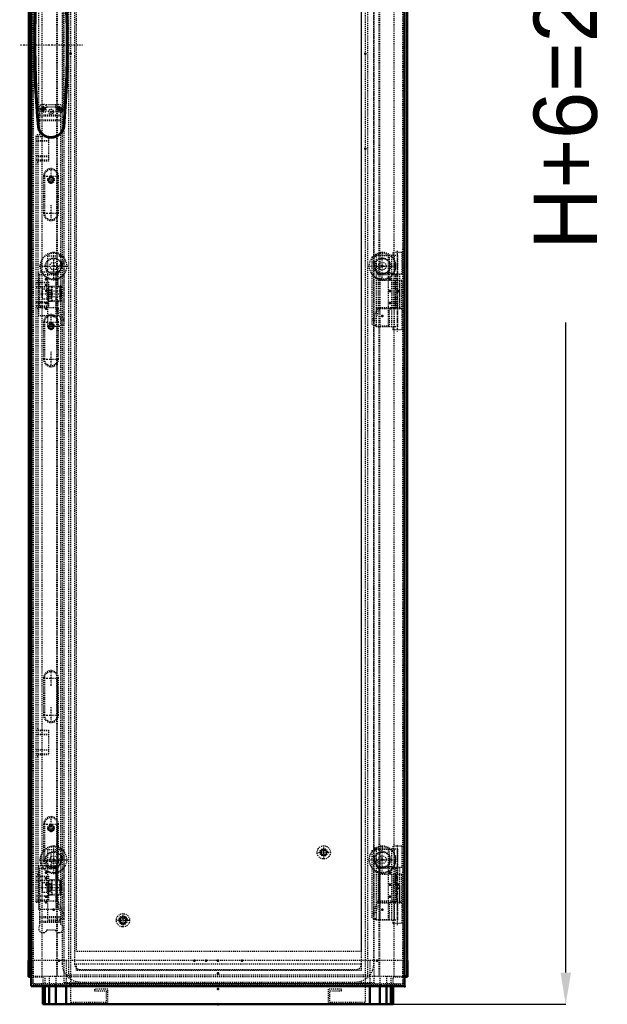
# Model space of a CAD drawing. Header units: millimetres. Extents: x -4 to 3283, y -42 to 4073.
# Tile 3 of 10: x 926 to 1544, y 929 to 1965. Entities that reach past the tile are written whole.
import ezdxf

# ---------------------------------------------------------------- set-up
doc = ezdxf.new("R2010")
doc.units = ezdxf.units.MM
doc.linetypes.add('Center', pattern=[1.5, 0.45, -0.5, 0.05, -0.5])
doc.linetypes.add('Dashed', pattern=[2, 1, -1])
for name, color, linetype, lineweight in [('2d ConnectionPoints', 7, 'Continuous', 50), ('AM_0', 7, 'Continuous', 50), ('AM_5', 3, 'Continuous', 25), ('AM_7', 7, 'Center', 25), ('AM_9', 6, 'Dashed', 25)]:
    doc.layers.add(name, color=color, linetype=linetype, lineweight=lineweight)
doc.dimstyles.new('ISO-25', dxfattribs={"dimtxt": 2.5, "dimasz": 2.5, "dimexe": 1.25, "dimexo": 0.625, "dimtad": 1, "dimtxsty": 'Standard', "dimcen": 2.5, "dimadec": 0, "dimazin": 0, "dimtfac": 1, "dimtmove": 0, "dimatfit": 3, "dimfxl": 1, "dimarcsym": 0})

# ---------------------------------------------------------------- blocks, each defined once
blk = doc.blocks.new('33_LSSD2000_0__Espagnolette_Bottom_0_in_MCS20048R5_0__1300')
at = {"layer": 'AM_7'}
for p, q in [((958.6, 1792.4), (958.6, 1809)), ((950.3, 1800.7), (966.9, 1800.7)), ((958.6, 1753.4), (958.6, 1770)), ((950.3, 1761.7), (966.9, 1761.7)), ((958.6, 1638.6), (958.6, 1655.2)), ((950.3, 1646.9), (966.9, 1646.9)), ((950.3, 1607.9), (966.9, 1607.9)), ((958.6, 1599.6), (958.6, 1616.2)), ((958.6, 1263.8), (958.6, 1280.4)), ((950.3, 1272.1), (966.9, 1272.1)), ((958.6, 1224.8), (958.6, 1241.4)), ((950.3, 1233.1), (966.9, 1233.1)), ((958.6, 1110), (958.6, 1126.6)), ((950.3, 1118.3), (966.9, 1118.3)), ((950.3, 1079.3), (966.9, 1079.3)), ((958.6, 1071), (958.6, 1087.6))]:
    blk.add_line(p, q, dxfattribs=at)
at = {"layer": 'AM_9'}
for p, q in [((946.6, 1868.8), (946.6, 1844.1)), ((950.1, 1876.1), (951.1, 1876.1)), ((963.1, 1873.1), (954.1, 1873.1)), ((966.1, 1876.1), (967.1, 1876.1)), ((969.1, 1012.7), (969.1, 1867.6)), ((946.6, 1865.1), (969.1, 1865.1)), ((946.6, 1864.3), (969.1, 1864.3)), ((946.6, 1860.1), (969.1, 1860.1)), ((946.6, 1859.2), (969.1, 1859.2)), ((946.6, 1844.1), (943.1, 1844.1)), ((943.1, 1036.1), (943.1, 1844.1)), ((956.1, 1842), (943.1, 1842)), ((956.1, 1837.6), (943.1, 1837.6)), ((945.1, 1036.1), (945.1, 1844.1)), ((945.1, 1842.7), (956.1, 1842.7)), ((956.1, 1837.8), (945.1, 1837.8)), ((956.1, 1842.7), (956.1, 1816.5)), ((956.1, 1821.6), (943.1, 1821.6)), ((956.1, 1817.3), (943.1, 1817.3)), ((945.1, 1815.1), (943.1, 1815.1)), ((956.1, 1821.1), (945.1, 1821.1)), ((956.1, 1816.5), (945.1, 1816.5)), ((951.7, 1800.7), (950.7, 1800.7)), ((950.7, 1800.7), (950.7, 1761.7)), ((951.7, 1800.7), (951.7, 1761.7)), ((965.5, 1761.7), (965.5, 1800.7)), ((965.5, 1800.7), (966.5, 1800.7)), ((966.5, 1761.7), (966.5, 1800.7)), ((951.7, 1761.7), (950.7, 1761.7)), ((965.5, 1761.7), (966.5, 1761.7)), ((945.1, 1690.4), (943.1, 1690.4)), ((956.1, 1688.3), (943.1, 1688.3)), ((956.1, 1683.9), (943.1, 1683.9)), ((945.1, 1689), (956.1, 1689)), ((956.1, 1684.1), (945.1, 1684.1)), ((956.1, 1689), (956.1, 1662.8)), ((956.1, 1667.9), (943.1, 1667.9)), ((956.1, 1663.6), (943.1, 1663.6)), ((945.1, 1661.4), (943.1, 1661.4)), ((956.1, 1667.4), (945.1, 1667.4)), ((956.1, 1662.8), (945.1, 1662.8)), ((951.7, 1646.9), (950.7, 1646.9)), ((950.7, 1646.9), (950.7, 1607.9)), ((951.7, 1646.9), (951.7, 1607.9)), ((965.5, 1607.9), (965.5, 1646.9)), ((965.5, 1646.9), (966.5, 1646.9)), ((966.5, 1607.9), (966.5, 1646.9)), ((951.7, 1607.9), (950.7, 1607.9)), ((965.5, 1607.9), (966.5, 1607.9)), ((951.7, 1272.1), (950.7, 1272.1)), ((950.7, 1272.1), (950.7, 1233.1)), ((951.7, 1272.1), (951.7, 1233.1)), ((965.5, 1233.1), (965.5, 1272.1)), ((965.5, 1272.1), (966.5, 1272.1)), ((966.5, 1233.1), (966.5, 1272.1)), ((951.7, 1233.1), (950.7, 1233.1)), ((965.5, 1233.1), (966.5, 1233.1)), ((945.1, 1218.8), (943.1, 1218.8)), ((956.1, 1216.7), (943.1, 1216.7)), ((945.1, 1217.4), (956.1, 1217.4)), ((956.1, 1217.4), (956.1, 1191.3)), ((956.1, 1212.3), (943.1, 1212.3)), ((956.1, 1212.8), (945.1, 1212.8)), ((956.1, 1196.3), (943.1, 1196.3)), ((956.1, 1196.1), (945.1, 1196.1)), ((956.1, 1192), (943.1, 1192)), ((945.1, 1189.8), (943.1, 1189.8)), ((956.1, 1191.3), (945.1, 1191.3)), ((950.7, 1118.3), (950.7, 1079.3)), ((951.7, 1118.3), (950.7, 1118.3)), ((951.7, 1118.3), (951.7, 1079.3)), ((965.5, 1079.3), (965.5, 1118.3)), ((965.5, 1118.3), (966.5, 1118.3)), ((966.5, 1079.3), (966.5, 1118.3)), ((951.7, 1079.3), (950.7, 1079.3)), ((965.5, 1079.3), (966.5, 1079.3)), ((945.1, 1065.1), (943.1, 1065.1)), ((956.1, 1063), (943.1, 1063)), ((956.1, 1058.6), (943.1, 1058.6)), ((945.1, 1063.7), (956.1, 1063.7)), ((956.1, 1059.1), (945.1, 1059.1)), ((956.1, 1063.7), (956.1, 1037.6)), ((956.1, 1042.6), (943.1, 1042.6)), ((956.1, 1038.3), (943.1, 1038.3)), ((956.1, 1042.4), (945.1, 1042.4)), ((956.1, 1037.6), (945.1, 1037.6)), ((943.1, 1036.1), (946.6, 1036.1)), ((946.6, 1036.1), (946.6, 1011.5)), ((946.6, 1021), (969.1, 1021)), ((946.6, 1020.2), (969.1, 1020.2)), ((946.6, 1016), (969.1, 1016)), ((946.6, 1015.1), (969.1, 1015.1)), ((954.1, 1007.1), (963.1, 1007.1)), ((950.1, 1004.1), (951.1, 1004.1)), ((966.1, 1004.1), (967.1, 1004.1))]:
    blk.add_line(p, q, dxfattribs=at)
for centre, radius, start, end in [((950.1, 1871.6), 4.5, 90, 218.9424), ((951.1, 1873.1), 3, 0, 90), ((966.1, 1873.1), 3, 90, 180), ((967.1, 1871.6), 4.5, 296.3878, 90), ((958.6, 1800.7), 7.91, 0, 180), ((958.6, 1800.7), 6.91, 0, 180), ((958.6, 1761.7), 7.91, 180, 0), ((958.6, 1761.7), 6.91, 180, 0), ((958.6, 1646.9), 7.91, 0, 180), ((958.6, 1646.9), 6.91, 0, 180), ((958.6, 1607.9), 7.91, 180, 360), ((958.6, 1607.9), 6.91, 180, 360), ((958.6, 1272.1), 7.91, 360, 180), ((958.6, 1272.1), 6.91, 360, 180), ((958.6, 1233.1), 7.91, 180, 360), ((958.6, 1233.1), 6.91, 180, 360), ((958.6, 1118.3), 7.91, 360, 180), ((958.6, 1118.3), 6.91, 360, 180), ((958.6, 1079.3), 7.91, 180, 0), ((958.6, 1079.3), 6.91, 180, 0), ((950.1, 1008.6), 4.5, 141.0576, 270), ((951.1, 1007.1), 3, 270, 0), ((966.1, 1007.1), 3, 180, 270), ((967.1, 1008.6), 4.5, 270, 63.6122)]:
    blk.add_arc(centre, radius, start, end, dxfattribs=at)
blk = doc.blocks.new('35_LSSDXXXX_0__Lock_0_in_MCS20048R5_0__1300')
at = {"layer": 'AM_0'}
for p, q in [((945.4, 2024.5), (944.9, 2024.6)), ((971.9, 2024.5), (972.3, 2024.6)), ((945.4, 1852.7), (944.9, 1852.7)), ((971.9, 1852.7), (972.3, 1852.7))]:
    blk.add_line(p, q, dxfattribs=at)
for points in [[(971.9, 2024.5), (971.4, 2026.3), (970.7, 2028), (968.7, 2031.1), (967.1, 2032.5), (965.4, 2033.7), (963.3, 2034.7), (961, 2035.3), (958.8, 2035.5), (956.6, 2035.4), (954.6, 2034.9), (952.6, 2034.1), (950.8, 2033), (949.1, 2031.7), (947.7, 2030), (946.5, 2027.9), (945.8, 2026.3), (945.4, 2024.5)], [(945.4, 2024.5), (944, 2005.2), (943, 1985.7), (942.4, 1969.2), (942, 1952.6), (941.9, 1936), (942.1, 1919.4), (942.5, 1902.8), (943.2, 1886.1), (944.2, 1869.4), (945.4, 1852.7)], [(971.9, 1852.7), (973.2, 1872.1), (974.3, 1891.6), (974.9, 1908.1), (975.2, 1924.7), (975.3, 1941.2), (975.1, 1957.8), (974.7, 1974.4), (974, 1991.1), (973.1, 2007.9), (971.9, 2024.5)], [(945.4, 1852.7), (945.8, 1851), (946.5, 1849.2), (948.6, 1846.2), (950.1, 1844.7), (951.9, 1843.5), (954, 1842.5), (956.3, 1841.9), (958.4, 1841.7), (960.7, 1841.9), (962.7, 1842.3), (964.6, 1843.1), (966.5, 1844.2), (968.1, 1845.6), (969.6, 1847.3), (970.8, 1849.3), (971.4, 1851), (971.9, 1852.7)]]:
    blk.add_lwpolyline(points, dxfattribs=at)
for centre, radius, start, end in [((958.6, 2022.2), 13.9, 9.7143, 170.2857), ((1915.1, 1938.6), 974, 174.9377, 185.0623), ((2.1, 1938.6), 974, 354.9377, 5.0623), ((958.6, 1855), 13.9, 189.7143, 350.2857)]:
    blk.add_arc(centre, radius, start, end, dxfattribs=at)
at = {"layer": 'AM_7'}
for p, q in [((947.5, 2005.6), (952.7, 2005.6)), ((950.1, 2003), (950.1, 2008.2)), ((964.5, 2005.6), (969.7, 2005.6)), ((967.1, 2003), (967.1, 2008.2)), ((991.6, 1938.6), (925.6, 1938.6)), ((947.5, 1871.6), (952.7, 1871.6)), ((950.1, 1869), (950.1, 1874.2)), ((964.5, 1871.6), (969.7, 1871.6)), ((967.1, 1869), (967.1, 1874.2))]:
    blk.add_line(p, q, dxfattribs=at)
at = {"layer": 'AM_9'}
for centre, radius in [((950.1, 2005.6), 2.5), ((950.1, 2005.6), 2), ((967.1, 2005.6), 2.5), ((967.1, 2005.6), 2), ((950.1, 1871.6), 2.5), ((950.1, 1871.6), 2), ((967.1, 1871.6), 2.5), ((967.1, 1871.6), 2)]:
    blk.add_circle(centre, radius, dxfattribs=at)
blk = doc.blocks.new('36_DN2004R5_0__Plain_door_0_in_MCS20048R5_0__1300')
at = {"layer": 'AM_0'}
for p, q in [((937.8, 2929.6), (937.8, 947.6)), ((1330.8, 2929.6), (1330.8, 947.6)), ((937.8, 947.6), (1330.8, 947.6))]:
    blk.add_line(p, q, dxfattribs=at)
at = {"layer": 'AM_5'}
for centre, radius in [((958.6, 1796.6), 2.39), ((958.6, 1642.6), 2.39), ((958.6, 1114.1), 2.39), ((1245.8, 1088.6), 3.23)]:
    blk.add_arc(centre, radius, 75, 15, dxfattribs=at)
at = {"layer": 'AM_7'}
for p, q in [((955.9, 1868.6), (961.4, 1868.6)), ((958.6, 1865.9), (958.6, 1871.4)), ((954.9, 1796.6), (962.3, 1796.6)), ((954.9, 1642.6), (962.3, 1642.6)), ((954.9, 1114.1), (962.3, 1114.1)), ((1238.5, 1088.6), (1253.2, 1088.6)), ((1245.8, 1081.3), (1245.8, 1096))]:
    blk.add_line(p, q, dxfattribs=at)
at = {"layer": 'AM_9'}
for p, q in [((939.8, 2927.6), (939.8, 949.6)), ((972.3, 951.1), (972.3, 2926.1)), ((1298.3, 2926.1), (1298.3, 951.1)), ((1328.8, 2927.6), (1328.8, 949.6)), ((985.3, 984.1), (985.3, 2893.1)), ((1285.3, 2893.1), (1285.3, 984.1)), ((945.9, 1873.4), (945.9, 2003.9)), ((971.4, 2003.9), (971.4, 1873.4)), ((947.9, 1867.9), (945.9, 1873.4)), ((953.1, 1867.9), (947.9, 1867.9)), ((953.1, 1875.6), (953.1, 1867.9)), ((964.1, 1875.6), (953.1, 1875.6)), ((964.1, 1867.9), (964.1, 1875.6)), ((969.4, 1867.9), (964.1, 1867.9)), ((971.4, 1873.4), (969.4, 1867.9)), ((1302.9, 1691.1), (1328, 1691.1)), ((1302.9, 1691.1), (1302.9, 1661.1)), ((1318.9, 1691.1), (1318.9, 1661.1)), ((1320.9, 1691.1), (1320.9, 1661.1)), ((1320.9, 1691.1), (1320.9, 1661.1)), ((1322, 1691.1), (1322, 1661.1)), ((1326, 1661.1), (1326, 1691.1)), ((1328, 1661.1), (1328, 1691.1)), ((1302.9, 1661.1), (1328, 1661.1)), ((1302.9, 1065.6), (1328, 1065.6)), ((1302.9, 1065.6), (1302.9, 1035.6)), ((1318.9, 1065.6), (1318.9, 1035.6)), ((1320.9, 1065.6), (1320.9, 1035.6)), ((1320.9, 1065.6), (1320.9, 1035.6)), ((1322, 1065.6), (1322, 1035.6)), ((1326, 1035.6), (1326, 1065.6)), ((1328, 1035.6), (1328, 1065.6)), ((1302.9, 1035.6), (1328, 1035.6)), ((1285.3, 984.1), (985.3, 984.1)), ((985.3, 964.1), (985.3, 971.1)), ((985.3, 971.1), (1285.3, 971.1)), ((1285.3, 971.1), (1285.3, 964.1)), ((1285.3, 964.1), (985.3, 964.1)), ((939.8, 949.6), (1328.8, 949.6)), ((1298.3, 951.1), (972.3, 951.1))]:
    blk.add_line(p, q, dxfattribs=at)
for centre, radius in [((958.6, 1868.6), 2.6), ((958.6, 1796.6), 3.5), ((958.6, 1796.6), 3), ((958.6, 1796.6), 2.39), ((958.6, 1642.6), 3.5), ((958.6, 1642.6), 3), ((958.6, 1642.6), 2.39), ((958.6, 1114.1), 3.5), ((958.6, 1114.1), 3), ((958.6, 1114.1), 2.39), ((1245.8, 1088.6), 7), ((1245.8, 1088.6), 4), ((1245.8, 1088.6), 3.05), ((1245.8, 1088.6), 2.35)]:
    blk.add_circle(centre, radius, dxfattribs=at)
blk = doc.blocks.new('37_DNMK01_0__Hinge_1_0_in_MCS20048R5_0__1300')
at = {"layer": 'AM_7'}
blk.add_line((1323.4, 1012.1), (1323.4, 1097.1), dxfattribs=at)
at = {"layer": 'AM_9'}
for p, q in [((1323.8, 1092.1), (1301.2, 1092.1)), ((1301.2, 1017.1), (1301.2, 1092.1)), ((1305.2, 1017.1), (1305.2, 1092.1)), ((1315, 1073.4), (1315, 1092.1)), ((1317.4, 1017.1), (1317.4, 1092.1)), ((1318.4, 1095.1), (1318.4, 1092.1)), ((1328.4, 1095.1), (1318.4, 1095.1)), ((1320.2, 1072.6), (1320.2, 1092.1)), ((1323.3, 1072.6), (1323.3, 1092.1)), ((1323.8, 1017.1), (1323.8, 1092.1)), ((1328.4, 1072.6), (1328.4, 1095.1)), ((1313.4, 1073.1), (1301.2, 1073.1)), ((1305.2, 1072.1), (1301.2, 1072.1)), ((1318.7, 1073.1), (1317.3, 1073.1)), ((1318.7, 1073.1), (1318.7, 1072.6)), ((1328.4, 1072.6), (1318.7, 1072.6)), ((1320.9, 1072.6), (1320.9, 1055.6)), ((1325.9, 1055.6), (1325.9, 1072.6)), ((1325.9, 1055.6), (1320.9, 1055.6)), ((1320.9, 1053.6), (1325.9, 1053.6)), ((1320.9, 1053.6), (1320.9, 1036.6)), ((1325.9, 1036.6), (1325.9, 1053.6)), ((1305.2, 1037.1), (1301.2, 1037.1)), ((1301.2, 1036.1), (1313.4, 1036.1)), ((1315, 1017.1), (1315, 1035.8)), ((1317.3, 1036.1), (1318.7, 1036.1)), ((1318.7, 1036.6), (1328.4, 1036.6)), ((1318.7, 1036.6), (1318.7, 1036.1)), ((1320.2, 1017.1), (1320.2, 1036.6)), ((1323.3, 1017.1), (1323.3, 1036.6)), ((1328.4, 1014.1), (1328.4, 1036.6)), ((1323.8, 1017.1), (1301.2, 1017.1)), ((1318.4, 1017.1), (1318.4, 1014.1)), ((1318.4, 1014.1), (1328.4, 1014.1))]:
    blk.add_line(p, q, dxfattribs=at)
for points in [[(1317.3, 1073.1), (1316.7, 1073.3), (1316.2, 1073.4), (1315.6, 1073.4), (1315.1, 1073.4), (1314.5, 1073.4), (1314, 1073.3), (1313.5, 1073.1), (1313.4, 1073.1)], [(1313.4, 1036.1), (1313.9, 1036), (1314.5, 1035.9), (1315, 1035.8), (1315.6, 1035.8), (1316.1, 1035.9), (1316.7, 1036), (1317.2, 1036.1), (1317.3, 1036.1)]]:
    blk.add_lwpolyline(points, dxfattribs=at)
blk = doc.blocks.new('38_DNMK01_0__Hinge_2_0_in_MCS20048R5_0__1300')
at = {"layer": 'AM_7'}
blk.add_line((1323.4, 1637.1), (1323.4, 1722.1), dxfattribs=at)
at = {"layer": 'AM_9'}
for p, q in [((1323.8, 1717.1), (1301.2, 1717.1)), ((1301.2, 1642.1), (1301.2, 1717.1)), ((1305.2, 1642.1), (1305.2, 1717.1)), ((1315, 1698.4), (1315, 1717.1)), ((1317.4, 1642.1), (1317.4, 1717.1)), ((1318.4, 1720.1), (1318.4, 1717.1)), ((1328.4, 1720.1), (1318.4, 1720.1)), ((1320.2, 1697.6), (1320.2, 1717.1)), ((1323.3, 1697.6), (1323.3, 1717.1)), ((1323.8, 1642.1), (1323.8, 1717.1)), ((1328.4, 1697.6), (1328.4, 1720.1)), ((1313.4, 1698.1), (1301.2, 1698.1)), ((1305.2, 1697.1), (1301.2, 1697.1)), ((1318.7, 1698.1), (1317.3, 1698.1)), ((1318.7, 1698.1), (1318.7, 1697.6)), ((1328.4, 1697.6), (1318.7, 1697.6)), ((1320.9, 1697.6), (1320.9, 1680.6)), ((1325.9, 1680.6), (1325.9, 1697.6)), ((1325.9, 1680.6), (1320.9, 1680.6)), ((1320.9, 1678.6), (1325.9, 1678.6)), ((1320.9, 1678.6), (1320.9, 1661.6)), ((1325.9, 1661.6), (1325.9, 1678.6)), ((1305.2, 1662.1), (1301.2, 1662.1)), ((1301.2, 1661.1), (1302.9, 1661.1)), ((1315, 1642.1), (1315, 1660.8)), ((1318.7, 1661.6), (1328.4, 1661.6)), ((1318.7, 1661.6), (1318.7, 1661.1)), ((1320.2, 1642.1), (1320.2, 1661.6)), ((1323.3, 1642.1), (1323.3, 1661.6)), ((1328.4, 1639.1), (1328.4, 1661.6)), ((1323.8, 1642.1), (1301.2, 1642.1)), ((1318.4, 1642.1), (1318.4, 1639.1)), ((1318.4, 1639.1), (1328.4, 1639.1))]:
    blk.add_line(p, q, dxfattribs=at)
for points in [[(1317.3, 1698.1), (1316.7, 1698.3), (1316.2, 1698.4), (1315.6, 1698.4), (1315.1, 1698.4), (1314.5, 1698.4), (1314, 1698.3), (1313.5, 1698.1), (1313.4, 1698.1)], [(1313.4, 1661.1), (1313.9, 1661), (1314.5, 1660.9), (1315, 1660.8), (1315.6, 1660.8), (1316.1, 1660.9), (1316.7, 1661), (1317.2, 1661.1), (1317.3, 1661.1)]]:
    blk.add_lwpolyline(points, dxfattribs=at)
blk = doc.blocks.new('41_DNMK01_0__Rod_catches_1_0_in_MCS20048R5_0__1300')
at = {"layer": 'AM_7'}
blk.add_line((947.9, 1051.6), (969.9, 1051.6), dxfattribs=at)
at = {"layer": 'AM_9'}
for p, q in [((966.2, 1074.6), (945.9, 1074.6)), ((945.9, 1028.6), (945.9, 1074.6)), ((963.9, 1028.6), (963.9, 1074.6)), ((966.2, 1059.6), (966.2, 1074.6)), ((956.4, 1043.6), (956.4, 1059.6)), ((966.2, 1059.6), (956.4, 1059.6)), ((956.4, 1059.6), (959.2, 1059.2)), ((959.2, 1059.2), (959.3, 1058.8)), ((959.2, 1044), (959.2, 1059.2)), ((968.4, 1058.8), (959.3, 1058.8)), ((959.3, 1058.8), (959.4, 1054.6)), ((969.6, 1059.2), (966.2, 1059.6)), ((968.3, 1054.6), (968.4, 1058.8)), ((968.4, 1059.2), (969.6, 1059.2)), ((968.4, 1044.1), (968.4, 1059.2)), ((968.4, 1058.8), (968.4, 1059.2)), ((969.6, 1044.1), (969.6, 1059.2)), ((948.9, 1055.3), (948.9, 1047.9)), ((949.2, 1055.3), (948.9, 1055.3)), ((948.9, 1047.9), (949.2, 1047.9)), ((949.2, 1056.6), (949.2, 1046.6)), ((954.2, 1056.6), (949.2, 1056.6)), ((954.2, 1056.6), (954.2, 1046.6)), ((957.2, 1055.6), (954.2, 1056.6)), ((954.2, 1046.6), (957.2, 1047.6)), ((959.2, 1055.6), (957.2, 1055.6)), ((957.2, 1055.6), (957.2, 1047.6)), ((957.2, 1047.6), (959.2, 1047.6)), ((959.2, 1055.6), (959.2, 1047.6)), ((959.3, 1054.1), (959.2, 1054.1)), ((959.2, 1049.1), (959.3, 1049.1)), ((959.4, 1048.6), (959.3, 1044.4)), ((959.4, 1048.6), (959.4, 1054.6)), ((968.3, 1054.6), (959.4, 1054.6)), ((968.3, 1048.6), (959.4, 1048.6)), ((968.3, 1048.6), (968.3, 1054.6)), ((968.4, 1044.4), (968.3, 1048.6)), ((968.9, 1054.1), (968.4, 1054.1)), ((968.4, 1054.1), (968.4, 1049.1)), ((968.4, 1053.6), (968.4, 1053.6)), ((968.4, 1049.6), (968.4, 1049.6)), ((968.4, 1049.1), (968.9, 1049.1)), ((968.9, 1054.1), (968.9, 1049.1)), ((949.2, 1046.6), (954.2, 1046.6)), ((959.2, 1044), (956.4, 1043.6)), ((966.2, 1043.6), (956.4, 1043.6)), ((959.3, 1044.4), (959.2, 1044)), ((968.4, 1044.4), (959.3, 1044.4)), ((966.2, 1043.6), (969.6, 1044.1)), ((966.2, 1028.6), (966.2, 1043.6)), ((968.4, 1044.1), (968.4, 1044.4)), ((969.6, 1044.1), (968.4, 1044.1)), ((966.2, 1028.6), (945.9, 1028.6))]:
    blk.add_line(p, q, dxfattribs=at)
for points in [[(959.3, 1049.1), (959.3, 1049.1), (959.3, 1049.2), (959.3, 1049.2), (959.3, 1049.3), (959.3, 1049.4), (959.3, 1049.5), (959.3, 1049.6), (959.3, 1049.7), (959.3, 1049.9), (959.3, 1050), (959.3, 1050.2), (959.3, 1050.4), (959.3, 1050.6), (959.3, 1050.8), (959.3, 1051), (959.3, 1051.2), (959.3, 1051.4), (959.3, 1051.6), (959.3, 1051.8), (959.3, 1052.1), (959.3, 1052.3), (959.3, 1052.5), (959.3, 1052.7), (959.3, 1052.9), (959.3, 1053.1), (959.3, 1053.2), (959.3, 1053.4), (959.3, 1053.5), (959.3, 1053.7), (959.3, 1053.8), (959.3, 1053.9), (959.3, 1054), (959.3, 1054), (959.3, 1054.1), (959.3, 1054.1), (959.3, 1054.1)], [(959.3, 1054.1), (959.3, 1054.1), (959.3, 1054.1), (959.3, 1054), (959.3, 1054), (959.3, 1053.9), (959.3, 1053.8), (959.3, 1053.7), (959.3, 1053.5), (959.3, 1053.4), (959.4, 1053.2), (959.4, 1053.1), (959.4, 1052.9), (959.4, 1052.7), (959.4, 1052.5), (959.4, 1052.3), (959.4, 1052.1), (959.4, 1051.8), (959.4, 1051.6)], [(959.4, 1051.6), (959.4, 1051.4), (959.4, 1051.2), (959.4, 1051), (959.4, 1050.8), (959.4, 1050.6), (959.4, 1050.4), (959.4, 1050.2), (959.4, 1050), (959.3, 1049.9), (959.3, 1049.7), (959.3, 1049.6), (959.3, 1049.5), (959.3, 1049.4), (959.3, 1049.3), (959.3, 1049.2), (959.3, 1049.2), (959.3, 1049.1), (959.3, 1049.1)], [(968.4, 1049.6), (968.4, 1049.6), (968.4, 1049.7), (968.4, 1049.7), (968.4, 1049.7), (968.4, 1049.8), (968.4, 1049.9), (968.4, 1050), (968.4, 1050.1), (968.4, 1050.2), (968.3, 1050.3), (968.3, 1050.5), (968.3, 1050.6), (968.3, 1050.8), (968.3, 1050.9), (968.3, 1051.1), (968.3, 1051.3), (968.3, 1051.4), (968.3, 1051.6), (968.3, 1051.8), (968.3, 1052), (968.3, 1052.1), (968.3, 1052.3), (968.3, 1052.5), (968.3, 1052.6), (968.3, 1052.8), (968.3, 1052.9), (968.4, 1053), (968.4, 1053.2), (968.4, 1053.3), (968.4, 1053.4), (968.4, 1053.4), (968.4, 1053.5), (968.4, 1053.6), (968.4, 1053.6), (968.4, 1053.6), (968.4, 1053.6)], [(968.4, 1053.8), (968.4, 1053.7), (968.4, 1053.6), (968.4, 1053.4), (968.4, 1053.2), (968.4, 1053.1), (968.4, 1052.9), (968.4, 1052.7), (968.4, 1052.5), (968.4, 1052.3), (968.4, 1052.1), (968.4, 1051.9), (968.4, 1051.6), (968.4, 1051.4), (968.4, 1051.2), (968.4, 1051), (968.4, 1050.8), (968.4, 1050.6), (968.4, 1050.4), (968.4, 1050.2), (968.4, 1050), (968.4, 1049.9), (968.4, 1049.7), (968.4, 1049.6), (968.4, 1049.5), (968.4, 1049.4)], [(968.4, 1053.6), (968.4, 1053.6), (968.4, 1053.6), (968.4, 1053.6), (968.4, 1053.5), (968.4, 1053.4), (968.4, 1053.4), (968.4, 1053.3), (968.4, 1053.2)], [(968.4, 1050), (968.4, 1049.9), (968.4, 1049.9), (968.4, 1049.8), (968.4, 1049.7), (968.4, 1049.7), (968.4, 1049.6), (968.4, 1049.6), (968.4, 1049.6)]]:
    blk.add_lwpolyline(points, dxfattribs=at)
blk = doc.blocks.new('42_DNMK01_0__Rod_catches_2_0_in_MCS20048R5_0__1300')
at = {"layer": 'AM_7'}
blk.add_line((947.9, 1676.6), (969.9, 1676.6), dxfattribs=at)
at = {"layer": 'AM_9'}
for p, q in [((945.9, 1653.6), (945.9, 1699.6)), ((966.2, 1699.6), (945.9, 1699.6)), ((963.9, 1653.6), (963.9, 1699.6)), ((966.2, 1684.6), (966.2, 1699.6)), ((948.9, 1680.3), (948.9, 1672.9)), ((949.2, 1680.3), (948.9, 1680.3)), ((949.2, 1681.6), (949.2, 1671.6)), ((954.2, 1681.6), (949.2, 1681.6)), ((957.2, 1680.6), (954.2, 1681.6)), ((954.2, 1681.6), (954.2, 1671.6)), ((956.4, 1668.6), (956.4, 1684.6)), ((966.2, 1684.6), (956.4, 1684.6)), ((956.4, 1684.6), (959.2, 1684.2)), ((959.2, 1680.6), (957.2, 1680.6)), ((957.2, 1680.6), (957.2, 1672.6)), ((959.2, 1684.2), (959.3, 1683.8)), ((959.2, 1669), (959.2, 1684.2)), ((959.2, 1680.6), (959.2, 1672.6)), ((968.4, 1683.8), (959.3, 1683.8)), ((959.3, 1683.8), (959.4, 1679.6)), ((968.3, 1679.6), (959.4, 1679.6)), ((959.4, 1673.6), (959.4, 1679.6)), ((969.6, 1684.2), (966.2, 1684.6)), ((968.3, 1679.6), (968.4, 1683.8)), ((968.3, 1673.6), (968.3, 1679.6)), ((968.4, 1684.2), (969.6, 1684.2)), ((968.4, 1669.1), (968.4, 1684.2)), ((968.4, 1683.8), (968.4, 1684.2)), ((969.6, 1669.1), (969.6, 1684.2)), ((948.9, 1672.9), (949.2, 1672.9)), ((949.2, 1671.6), (954.2, 1671.6)), ((954.2, 1671.6), (957.2, 1672.6)), ((957.2, 1672.6), (959.2, 1672.6)), ((959.3, 1679.1), (959.2, 1679.1)), ((959.2, 1674.1), (959.3, 1674.1)), ((959.3, 1669.4), (959.2, 1669)), ((959.4, 1673.6), (959.3, 1669.4)), ((968.4, 1669.4), (959.3, 1669.4)), ((968.3, 1673.6), (959.4, 1673.6)), ((968.4, 1669.4), (968.3, 1673.6)), ((968.9, 1679.1), (968.4, 1679.1)), ((968.4, 1679.1), (968.4, 1674.1)), ((968.4, 1678.6), (968.4, 1678.6)), ((968.4, 1674.6), (968.4, 1674.6)), ((968.4, 1674.1), (968.9, 1674.1)), ((968.4, 1669.1), (968.4, 1669.4)), ((968.9, 1679.1), (968.9, 1674.1)), ((959.2, 1669), (956.4, 1668.6)), ((966.2, 1668.6), (956.4, 1668.6)), ((966.2, 1668.6), (969.6, 1669.1)), ((966.2, 1653.6), (966.2, 1668.6)), ((969.6, 1669.1), (968.4, 1669.1)), ((966.2, 1653.6), (945.9, 1653.6))]:
    blk.add_line(p, q, dxfattribs=at)
for points in [[(959.3, 1674.1), (959.3, 1674.1), (959.3, 1674.2), (959.3, 1674.2), (959.3, 1674.3), (959.3, 1674.4), (959.3, 1674.5), (959.3, 1674.6), (959.3, 1674.7), (959.3, 1674.9), (959.3, 1675), (959.3, 1675.2), (959.3, 1675.4), (959.3, 1675.6), (959.3, 1675.8), (959.3, 1676), (959.3, 1676.2), (959.3, 1676.4), (959.3, 1676.6), (959.3, 1676.8), (959.3, 1677.1), (959.3, 1677.3), (959.3, 1677.5), (959.3, 1677.7), (959.3, 1677.9), (959.3, 1678.1), (959.3, 1678.2), (959.3, 1678.4), (959.3, 1678.5), (959.3, 1678.7), (959.3, 1678.8), (959.3, 1678.9), (959.3, 1679), (959.3, 1679), (959.3, 1679.1), (959.3, 1679.1), (959.3, 1679.1)], [(959.3, 1679.1), (959.3, 1679.1), (959.3, 1679.1), (959.3, 1679), (959.3, 1679), (959.3, 1678.9), (959.3, 1678.8), (959.3, 1678.7), (959.3, 1678.5), (959.3, 1678.4), (959.4, 1678.2), (959.4, 1678.1), (959.4, 1677.9), (959.4, 1677.7), (959.4, 1677.5), (959.4, 1677.3), (959.4, 1677.1), (959.4, 1676.8), (959.4, 1676.6)], [(959.4, 1676.6), (959.4, 1676.4), (959.4, 1676.2), (959.4, 1676), (959.4, 1675.8), (959.4, 1675.6), (959.4, 1675.4), (959.4, 1675.2), (959.4, 1675), (959.3, 1674.9), (959.3, 1674.7), (959.3, 1674.6), (959.3, 1674.5), (959.3, 1674.4), (959.3, 1674.3), (959.3, 1674.2), (959.3, 1674.2), (959.3, 1674.1), (959.3, 1674.1)], [(968.4, 1674.6), (968.4, 1674.6), (968.4, 1674.7), (968.4, 1674.7), (968.4, 1674.7), (968.4, 1674.8), (968.4, 1674.9), (968.4, 1675), (968.4, 1675.1), (968.4, 1675.2), (968.3, 1675.3), (968.3, 1675.5), (968.3, 1675.6), (968.3, 1675.8), (968.3, 1675.9), (968.3, 1676.1), (968.3, 1676.3), (968.3, 1676.4), (968.3, 1676.6), (968.3, 1676.8), (968.3, 1677), (968.3, 1677.1), (968.3, 1677.3), (968.3, 1677.5), (968.3, 1677.6), (968.3, 1677.8), (968.3, 1677.9), (968.4, 1678), (968.4, 1678.2), (968.4, 1678.3), (968.4, 1678.4), (968.4, 1678.4), (968.4, 1678.5), (968.4, 1678.6), (968.4, 1678.6), (968.4, 1678.6), (968.4, 1678.6)], [(968.4, 1678.8), (968.4, 1678.7), (968.4, 1678.6), (968.4, 1678.4), (968.4, 1678.2), (968.4, 1678.1), (968.4, 1677.9), (968.4, 1677.7), (968.4, 1677.5), (968.4, 1677.3), (968.4, 1677.1), (968.4, 1676.9), (968.4, 1676.6), (968.4, 1676.4), (968.4, 1676.2), (968.4, 1676), (968.4, 1675.8), (968.4, 1675.6), (968.4, 1675.4), (968.4, 1675.2), (968.4, 1675), (968.4, 1674.9), (968.4, 1674.7), (968.4, 1674.6), (968.4, 1674.5), (968.4, 1674.4)], [(968.4, 1678.6), (968.4, 1678.6), (968.4, 1678.6), (968.4, 1678.6), (968.4, 1678.5), (968.4, 1678.4), (968.4, 1678.4), (968.4, 1678.3), (968.4, 1678.2)], [(968.4, 1675), (968.4, 1674.9), (968.4, 1674.9), (968.4, 1674.8), (968.4, 1674.7), (968.4, 1674.7), (968.4, 1674.6), (968.4, 1674.6), (968.4, 1674.6)]]:
    blk.add_lwpolyline(points, dxfattribs=at)
blk = doc.blocks.new('45_CRP2004R5_0__Rear_Panel_0_in_MCS20048R5_0__1300')
at = {"layer": 'AM_0'}
for p in [(1330.9, 957.6), (1330.8, 948.6)]:
    blk.add_line(p, (1330.9, 948.6), dxfattribs=at)
at = {"layer": 'AM_5'}
blk.add_arc((1034.4, 1017.1), 3.23, 75, 15, dxfattribs=at)
at = {"layer": 'AM_7'}
for p, q in [((961.4, 1690.8), (961.4, 1720.9)), ((1307.4, 1691.5), (1307.4, 1720.3)), ((946.3, 1705.9), (976.4, 1705.9)), ((1293, 1705.9), (1321.8, 1705.9)), ((961.4, 1065.8), (961.4, 1095.9)), ((1307.4, 1066.5), (1307.4, 1095.3)), ((946.3, 1080.9), (976.4, 1080.9)), ((1293, 1080.9), (1321.8, 1080.9)), ((1027, 1017.1), (1041.7, 1017.1)), ((1034.4, 1009.7), (1034.4, 1024.4))]:
    blk.add_line(p, q, dxfattribs=at)
at = {"layer": 'AM_9'}
for p, q in [((937.9, 2917.6), (937.9, 948.6)), ((939.4, 2917.6), (939.4, 950.1)), ((1329.4, 2917.6), (1329.4, 950.1)), ((1330.9, 2910.1), (1330.9, 957.6)), ((983.4, 2888.1), (983.4, 971.1)), ((1285.4, 971.1), (1285.4, 2888.1)), ((970.4, 2168.6), (970.4, 1715.6)), ((1298.4, 1715.6), (1298.4, 2168.6)), ((970.4, 1643.6), (970.4, 1090.6)), ((1298.4, 1090.6), (1298.4, 1643.6)), ((970.4, 1018.6), (970.4, 971.1)), ((1298.4, 971.1), (1298.4, 1018.6)), ((989.4, 965.1), (1279.4, 965.1)), ((937.9, 948.6), (1330.8, 948.6)), ((1329.4, 950.1), (939.4, 950.1)), ((989.4, 952.1), (1279.4, 952.1))]:
    blk.add_line(p, q, dxfattribs=at)
for centre, radius in [((961.4, 1705.9), 13.7), ((961.4, 1705.9), 8.65), ((961.4, 1705.9), 8.03), ((1307.4, 1705.9), 13.7), ((1307.4, 1705.9), 8.65), ((1307.4, 1705.9), 8.03), ((961.4, 1705.9), 4), ((1307.4, 1705.9), 4), ((961.4, 1080.9), 13.7), ((961.4, 1080.9), 8.65), ((961.4, 1080.9), 8.03), ((1307.4, 1080.9), 13.7), ((1307.4, 1080.9), 8.65), ((1307.4, 1080.9), 8.03), ((961.4, 1080.9), 4), ((1307.4, 1080.9), 4), ((1034.4, 1017.1), 7), ((1034.4, 1017.1), 4.5), ((1034.4, 1017.1), 4), ((1034.4, 1017.1), 3.5), ((1034.4, 1017.1), 2.75)]:
    blk.add_circle(centre, radius, dxfattribs=at)
for centre, radius, start, end in [((961.4, 1705.9), 14.3, 51.1578, 308.8422), ((1307.4, 1705.9), 14.4, 231.1578, 128.8422), ((961.4, 1080.9), 14.3, 51.1578, 308.8422), ((1307.4, 1080.9), 14.3, 231.1578, 128.8422), ((989.4, 971.1), 19, 180, 270), ((989.4, 971.1), 6, 180, 270), ((1279.4, 971.1), 19, 270, 0), ((1279.4, 971.1), 6, 270, 0)]:
    blk.add_arc(centre, radius, start, end, dxfattribs=at)
blk = doc.blocks.new('46_CRPK040RPMK1T_0_in_MCS20048R5_0__1300')
at = {"layer": 'AM_9'}
for p, q in [((1296.4, 1090.6), (1300.4, 1090.6)), ((1296.4, 1090.6), (1296.4, 1018.6)), ((1298.4, 1018.6), (1298.4, 1090.6)), ((1300.4, 1090.6), (1300.4, 1091.6)), ((1314, 1091.6), (1300.4, 1091.6)), ((1314, 1017.6), (1314, 1091.6)), ((1296.4, 1086.8), (1302.7, 1072.1)), ((1305.1, 1072.1), (1298.4, 1087.6)), ((1302.7, 1072.1), (1322.4, 1072.1)), ((1304, 1037.1), (1304, 1072.1)), ((1305.1, 1037.1), (1305.1, 1072.1)), ((1322.4, 1037.1), (1322.4, 1072.1)), ((1302.7, 1037.1), (1296.4, 1022.4)), ((1298.4, 1021.6), (1305.1, 1037.1)), ((1322.4, 1037.1), (1302.7, 1037.1)), ((1300.4, 1018.6), (1296.4, 1018.6)), ((1300.4, 1017.6), (1300.4, 1018.6)), ((1314, 1017.6), (1300.4, 1017.6))]:
    blk.add_line(p, q, dxfattribs=at)
blk = doc.blocks.new('47_CRPK040RPMK2T_0_in_MCS20048R5_0__1300')
at = {"layer": 'AM_9'}
for p, q in [((954.8, 1091.6), (968.4, 1091.6)), ((954.8, 1091.6), (954.8, 1017.6)), ((968.4, 1091.6), (968.4, 1090.6)), ((972.4, 1090.6), (968.4, 1090.6)), ((970.4, 1090.6), (970.4, 1018.6)), ((972.4, 1018.6), (972.4, 1090.6)), ((970.4, 1087.6), (963.7, 1072.1)), ((966, 1072.1), (972.4, 1086.8)), ((946.4, 1072.1), (946.4, 1037.1)), ((946.4, 1072.1), (966, 1072.1)), ((963.7, 1072.1), (963.7, 1037.1)), ((964.8, 1072.1), (964.8, 1037.1)), ((966, 1037.1), (946.4, 1037.1)), ((963.7, 1037.1), (970.4, 1021.6)), ((972.4, 1022.4), (966, 1037.1)), ((954.8, 1017.6), (968.4, 1017.6)), ((968.4, 1018.6), (968.4, 1017.6)), ((972.4, 1018.6), (968.4, 1018.6))]:
    blk.add_line(p, q, dxfattribs=at)
blk = doc.blocks.new('50_CRPK040RPMK5F_0_in_MCS20048R5_0__1300')
at = {"layer": 'AM_9'}
for p, q in [((1296.4, 1715.6), (1300.4, 1715.6)), ((1296.4, 1715.6), (1296.4, 1643.6)), ((1296.4, 1711.8), (1302.7, 1697.1)), ((1298.4, 1643.6), (1298.4, 1715.6)), ((1305.1, 1697.1), (1298.4, 1712.6)), ((1300.4, 1715.6), (1300.4, 1716.6)), ((1314, 1716.6), (1300.4, 1716.6)), ((1314, 1642.6), (1314, 1716.6)), ((1302.7, 1697.1), (1322.4, 1697.1)), ((1304, 1662.1), (1304, 1697.1)), ((1305.1, 1662.1), (1305.1, 1697.1)), ((1322.4, 1662.1), (1322.4, 1697.1)), ((1302.7, 1662.1), (1296.4, 1647.4)), ((1298.4, 1646.6), (1305.1, 1662.1)), ((1322.4, 1662.1), (1302.7, 1662.1)), ((1300.4, 1643.6), (1296.4, 1643.6)), ((1300.4, 1642.6), (1300.4, 1643.6)), ((1314, 1642.6), (1300.4, 1642.6))]:
    blk.add_line(p, q, dxfattribs=at)
blk = doc.blocks.new('53_CRPK040RPMK8F_0_in_MCS20048R5_0__1300')
at = {"layer": 'AM_9'}
for p, q in [((954.8, 1716.6), (968.4, 1716.6)), ((954.8, 1716.6), (954.8, 1642.6)), ((970.4, 1712.6), (963.7, 1697.1)), ((966, 1697.1), (972.4, 1711.8)), ((968.4, 1716.6), (968.4, 1715.6)), ((972.4, 1715.6), (968.4, 1715.6)), ((970.4, 1715.6), (970.4, 1643.6)), ((972.4, 1643.6), (972.4, 1715.6)), ((946.4, 1697.1), (946.4, 1662.1)), ((946.4, 1697.1), (966, 1697.1)), ((963.7, 1697.1), (963.7, 1662.1)), ((964.8, 1697.1), (964.8, 1662.1)), ((966, 1662.1), (946.4, 1662.1)), ((963.7, 1662.1), (970.4, 1646.6)), ((972.4, 1647.4), (966, 1662.1)), ((954.8, 1642.6), (968.4, 1642.6)), ((968.4, 1643.6), (968.4, 1642.6)), ((972.4, 1643.6), (968.4, 1643.6))]:
    blk.add_line(p, q, dxfattribs=at)
blk = doc.blocks.new('54_MCS20048R5_Frame_0_in_MCS20048R5_0__1300')
at = {"layer": 'AM_0'}
for p, q in [((935.2, 2901.1), (935.2, 958.1)), ((1333.6, 2901.1), (1333.6, 958.1)), ((935.2, 974.6), (934.9, 974.6)), ((934.9, 974.6), (934.9, 957.6)), ((1333.9, 974.6), (1333.6, 974.6)), ((1333.9, 957.6), (1333.9, 974.6)), ((934.9, 957.6), (937.8, 957.6)), ((935.2, 958.1), (937.8, 958.1)), ((1330.8, 958.1), (1333.6, 958.1)), ((1330.8, 957.6), (1333.9, 957.6)), ((949.9, 947.6), (949.9, 928.6)), ((952.2, 947.6), (952.2, 928.6)), ((956.8, 947.6), (956.8, 928.6)), ((963.8, 947.6), (963.8, 928.6)), ((974.4, 947.6), (974.4, 928.6)), ((1294.4, 947.6), (1294.4, 928.6)), ((1304.9, 947.6), (1304.9, 928.6)), ((1311.9, 947.6), (1311.9, 928.6)), ((1316.5, 947.6), (1316.5, 928.6)), ((1318.9, 928.6), (1318.9, 947.6)), ((1318.9, 928.6), (949.9, 928.6))]:
    blk.add_line(p, q, dxfattribs=at)
at = {"layer": 'AM_9'}
for p, q in [((979.4, 930.4), (979.4, 2930.6)), ((1289.4, 2930.6), (1289.4, 930.4)), ((949.1, 2901.1), (949.1, 958.1)), ((964.2, 2901.1), (964.2, 958.1)), ((965.1, 2901.1), (965.1, 958.1)), ((976.9, 2901.6), (976.9, 957.6)), ((1291.8, 2901.6), (1291.8, 957.6)), ((1303.6, 2901.1), (1303.6, 958.1)), ((1304.5, 2901.1), (1304.5, 958.1)), ((1319.6, 2901.1), (1319.6, 958.1)), ((1333.6, 974.6), (935.2, 974.6)), ((974.4, 974.6), (974.4, 947.6)), ((1294.4, 974.6), (1294.4, 947.6)), ((937.8, 958.1), (974.4, 958.1)), ((937.8, 957.6), (949.9, 957.6)), ((949.9, 957.6), (949.9, 947.6)), ((952.2, 958.1), (952.2, 947.6)), ((956.8, 958.1), (956.8, 947.6)), ((963.8, 958.1), (963.8, 947.6)), ((1294.4, 959.4), (974.4, 959.4)), ((1294.4, 957.6), (974.4, 957.6)), ((1294.4, 958.1), (1330.8, 958.1)), ((1304.9, 958.1), (1304.9, 947.6)), ((1311.9, 958.1), (1311.9, 947.6)), ((1316.5, 958.1), (1316.5, 947.6)), ((1318.9, 957.6), (1330.8, 957.6)), ((1318.9, 947.6), (1318.9, 957.6)), ((1294.4, 950.1), (974.4, 950.1)), ((1018.4, 944.6), (1004.4, 944.6)), ((1004.4, 944.6), (1004.4, 942.9)), ((1018.4, 928.6), (1018.4, 944.6)), ((1264.4, 944.6), (1250.4, 944.6)), ((1250.4, 944.6), (1250.4, 928.6)), ((1264.4, 942.9), (1264.4, 944.6)), ((1004.4, 942.9), (1016.6, 942.9)), ((1016.6, 942.9), (1016.6, 930.4)), ((1252.1, 942.9), (1264.4, 942.9)), ((1252.1, 930.4), (1252.1, 942.9)), ((1016.6, 930.4), (979.4, 930.4)), ((1289.4, 930.4), (1252.1, 930.4))]:
    blk.add_line(p, q, dxfattribs=at)
blk = doc.blocks.new('*D109')
at = {"layer": 'AM_5', "color": 0, "lineweight": -2}
for p, q in [((1328.4, 2934.6), (1500.5, 2934.6)), ((1500.5, 2901.3), (1500.5, 2216.7)), ((1500.5, 962), (1500.5, 1646.5)), ((1318.9, 928.6), (1500.5, 928.6))]:
    blk.add_line(p, q, dxfattribs=at)
at = {"layer": 'AM_5', "color": 0}
for points in [[(1506.1, 2901.3), (1495, 2901.3), (1500.5, 2934.6)], [(1495, 962), (1506.1, 962), (1500.5, 928.6)]]:
    blk.add_solid(points, dxfattribs=at)
at = {"layer": 'Defpoints', "color": 0}
for p in [(1328.4, 2934.6), (1318.9, 928.6), (1467.2, 928.6)]:
    blk.add_point(p, dxfattribs=at)
at = {"layer": 'AM_5', "color": 0, "insert": (1500.5, 1931.6), "char_height": 66.67, "attachment_point": 5, "rotation": 90}
blk.add_mtext('H+6=2006', dxfattribs=at)

msp = doc.modelspace()

# ---------------------------------------------------------------- linework, layer by layer
at = {"layer": '2d ConnectionPoints'}
for p in [(979.367, 1929.624), (1289.367, 1929.624), (950.124, 1871.624), (950.124, 1871.624), (967.124, 1871.624), (1289.367, 1829.624), (961.367, 1705.874), (1307.367, 1705.874), (953.397, 1692.124), (953.397, 1692.124), (953.397, 1692.124), (953.567, 1692.124), (1315.167, 1692.124), (1315.337, 1692.124), (1315.337, 1692.124), (953.397, 1686.124), (953.567, 1679.624), (953.567, 1679.624), (1315.167, 1679.624), (1315.167, 1679.624), (1315.337, 1679.624), (1323.424, 1679.624), (953.397, 1667.124), (953.397, 1661.124), (953.567, 1667.124), (953.567, 1667.124), (1315.167, 1667.124), (1315.167, 1667.124), (1315.337, 1667.124), (961.367, 1653.374), (1307.367, 1653.374), (961.367, 1080.874), (1307.367, 1080.874), (1307.367, 1080.874), (953.397, 1067.124), (953.397, 1067.124), (953.397, 1067.124), (953.397, 1061.124), (953.567, 1067.124), (1315.167, 1067.124), (1315.337, 1067.124), (1315.337, 1067.124), (953.567, 1054.624), (953.567, 1054.624), (1315.167, 1054.624), (1315.167, 1054.624), (1315.337, 1054.624), (1323.424, 1054.624), (1323.424, 1050.624), (953.397, 1042.124), (953.567, 1042.124), (953.567, 1042.124), (1315.167, 1042.124), (1315.167, 1042.124), (1315.337, 1042.124), (953.397, 1036.124), (961.367, 1028.374), (1307.367, 1028.374), (966.867, 974.624), (1109.567, 974.624), (1121.697, 974.624), (1134.367, 974.624), (1159.567, 974.624), (1301.867, 974.624), (1134.367, 961.124), (1134.367, 944.624), (1134.367, 944.624), (1134.367, 944.624), (1134.367, 944.624), (1330.824, 947.624), (1134.367, 928.624), (1134.367, 928.624)]:
    msp.add_point(p, dxfattribs=at)

# ---------------------------------------------------------------- block references
for name in ['54_MCS20048R5_Frame_0_in_MCS20048R5_0__1300', '36_DN2004R5_0__Plain_door_0_in_MCS20048R5_0__1300', '45_CRP2004R5_0__Rear_Panel_0_in_MCS20048R5_0__1300', '35_LSSDXXXX_0__Lock_0_in_MCS20048R5_0__1300', '33_LSSD2000_0__Espagnolette_Bottom_0_in_MCS20048R5_0__1300', '38_DNMK01_0__Hinge_2_0_in_MCS20048R5_0__1300', '53_CRPK040RPMK8F_0_in_MCS20048R5_0__1300', '50_CRPK040RPMK5F_0_in_MCS20048R5_0__1300', '42_DNMK01_0__Rod_catches_2_0_in_MCS20048R5_0__1300', '47_CRPK040RPMK2T_0_in_MCS20048R5_0__1300', '46_CRPK040RPMK1T_0_in_MCS20048R5_0__1300', '37_DNMK01_0__Hinge_1_0_in_MCS20048R5_0__1300', '41_DNMK01_0__Rod_catches_1_0_in_MCS20048R5_0__1300']:
    msp.add_blockref(name, (0, 0))

# ---------------------------------------------------------------- dimensions: what is measured, and where the dimension line sits
at = {"layer": 'AM_5'}
dim = msp.add_linear_dim(base=(1500.534, 928.624), p1=(1328.367, 2934.624), p2=(1318.867, 928.624), angle=90, text='H+6=2006', dimstyle='ISO-25', override={"dimtxt": 66.666667, "dimasz": 33.333333, "dimexe": 0, "dimexo": 0, "dimgap": 20}, dxfattribs=at)
dim.commit()
dim.dimension.update_dxf_attribs({"geometry": '*D109', "text_midpoint": (1500.534, 1931.624), "dimtype": 160, "text_rotation": 90})

doc.saveas('drawing.dxf')
